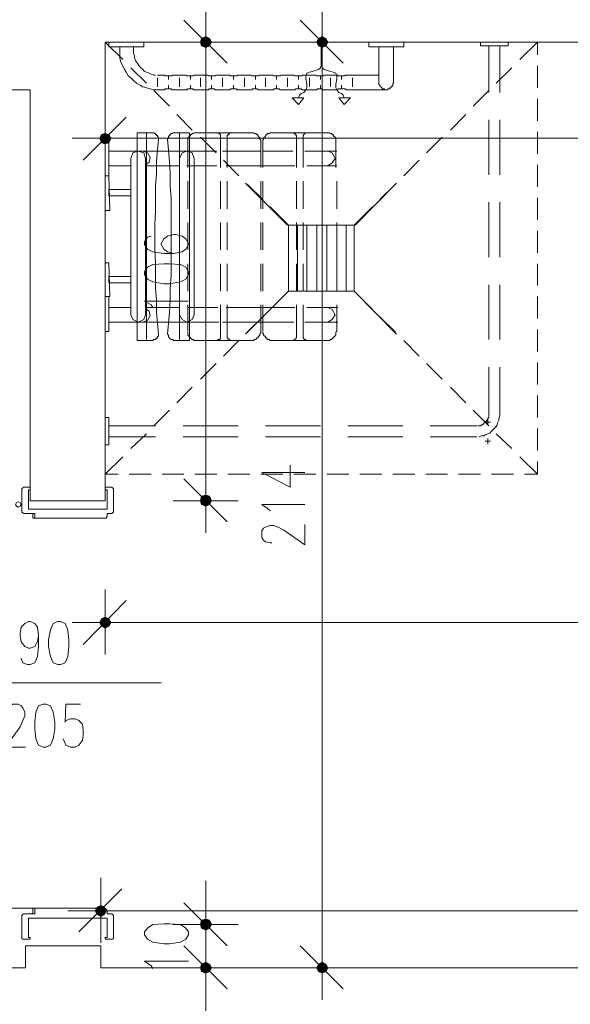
# Model space of a CAD drawing. Header units: millimetres. Extents: x -1147 to 4913, y -2332 to 921.
# Tile 108 of 119: x 4049 to 4177, y -1066 to -838. Entities that reach past the tile are written whole.
import ezdxf

# ---------------------------------------------------------------- set-up
doc = ezdxf.new("R2010")
doc.units = ezdxf.units.MM
doc.header["$LTSCALE"] = 0.2
doc.layers.add('C00-00-00', color=7, linetype='Continuous')
doc.layers.add('C97-97-97', color=7, linetype='Continuous', true_color=0x979797)
doc.layers.add('CB9-B9-B9', color=7, linetype='Continuous', true_color=0xb9b9b9)

msp = doc.modelspace()

# ---------------------------------------------------------------- hatches: boundary and pattern name
at = {"layer": 'C00-00-00'}
h = msp.add_hatch(color=256, dxfattribs=at)
h.dxf.hatch_style = 2
h.paths.add_polyline_path([(4091.27, -844.118), (4092.326, -844.544), (4092.326, -842.003)])
h = msp.add_hatch(color=256, dxfattribs=at)
h.dxf.hatch_style = 2
h.paths.add_polyline_path([(4091.27, -844.118), (4091.27, -842.429), (4092.326, -842.003)])
h = msp.add_hatch(color=256, dxfattribs=at)
h.dxf.hatch_style = 2
h.paths.add_polyline_path([(4092.326, -844.544), (4092.326, -842.003), (4093.172, -842.429)])
h = msp.add_hatch(color=256, dxfattribs=at)
h.dxf.hatch_style = 2
h.paths.add_polyline_path([(4118.362, -844.118), (4119.208, -844.544), (4119.208, -842.003)])
h = msp.add_hatch(color=256, dxfattribs=at)
h.dxf.hatch_style = 2
h.paths.add_polyline_path([(4118.362, -844.118), (4118.362, -842.429), (4119.208, -842.003)])
h = msp.add_hatch(color=256, dxfattribs=at)
h.dxf.hatch_style = 2
h.paths.add_polyline_path([(4119.208, -844.544), (4119.208, -842.003), (4120.055, -842.429)])
h = msp.add_hatch(color=256, dxfattribs=at)
h.dxf.hatch_style = 2
h.paths.add_polyline_path([(4091.058, -843.271), (4091.27, -844.118), (4091.27, -842.429)])
h = msp.add_hatch(color=256, dxfattribs=at)
h.dxf.hatch_style = 2
h.paths.add_polyline_path([(4092.326, -844.544), (4093.172, -844.118), (4093.172, -842.429)])
h = msp.add_hatch(color=256, dxfattribs=at)
h.dxf.hatch_style = 2
h.paths.add_polyline_path([(4093.172, -844.118), (4093.172, -842.429), (4093.598, -843.271)])
h = msp.add_hatch(color=256, dxfattribs=at)
h.dxf.hatch_style = 2
h.paths.add_polyline_path([(4117.94, -843.271), (4118.362, -844.118), (4118.362, -842.429)])
h = msp.add_hatch(color=256, dxfattribs=at)
h.dxf.hatch_style = 2
h.paths.add_polyline_path([(4119.208, -844.544), (4120.055, -844.118), (4120.055, -842.429)])
h = msp.add_hatch(color=256, dxfattribs=at)
h.dxf.hatch_style = 2
h.paths.add_polyline_path([(4120.055, -844.118), (4120.055, -842.429), (4120.481, -843.271)])
h = msp.add_hatch(color=256, dxfattribs=at)
h.dxf.hatch_style = 2
h.paths.add_polyline_path([(4070.315, -865.499), (4067.775, -865.499), (4068.196, -864.652)])
h = msp.add_hatch(color=256, dxfattribs=at)
h.dxf.hatch_style = 2
h.paths.add_polyline_path([(4069.889, -864.652), (4068.196, -864.652), (4069.043, -864.44)])
h = msp.add_hatch(color=256, dxfattribs=at)
h.dxf.hatch_style = 2
h.paths.add_polyline_path([(4070.315, -865.499), (4069.889, -864.652), (4068.196, -864.652)])
h = msp.add_hatch(color=256, dxfattribs=at)
h.dxf.hatch_style = 2
h.paths.add_polyline_path([(4069.889, -866.559), (4070.315, -865.499), (4067.775, -865.499)])
h = msp.add_hatch(color=256, dxfattribs=at)
h.dxf.hatch_style = 2
h.paths.add_polyline_path([(4069.889, -866.559), (4068.196, -866.559), (4067.775, -865.499)])
h = msp.add_hatch(color=256, dxfattribs=at)
h.dxf.hatch_style = 2
h.paths.add_polyline_path([(4069.043, -866.771), (4069.889, -866.559), (4068.196, -866.559)])
h = msp.add_hatch(color=256, dxfattribs=at)
h.dxf.hatch_style = 2
h.paths.add_polyline_path([(4091.27, -948.262), (4091.27, -950.164), (4091.058, -949.317)])
h = msp.add_hatch(color=256, dxfattribs=at)
h.dxf.hatch_style = 2
h.paths.add_polyline_path([(4092.326, -948.049), (4091.27, -948.262), (4091.27, -950.164)])
h = msp.add_hatch(color=256, dxfattribs=at)
h.dxf.hatch_style = 2
h.paths.add_polyline_path([(4092.326, -948.049), (4092.326, -950.59), (4091.27, -950.164)])
h = msp.add_hatch(color=256, dxfattribs=at)
h.dxf.hatch_style = 2
h.paths.add_polyline_path([(4093.172, -948.262), (4092.326, -948.049), (4092.326, -950.59)])
h = msp.add_hatch(color=256, dxfattribs=at)
h.dxf.hatch_style = 2
h.paths.add_polyline_path([(4093.172, -948.262), (4093.172, -950.164), (4092.326, -950.59)])
h = msp.add_hatch(color=256, dxfattribs=at)
h.dxf.hatch_style = 2
h.paths.add_polyline_path([(4093.598, -949.317), (4093.172, -948.262), (4093.172, -950.164)])
h = msp.add_hatch(color=256, dxfattribs=at)
h.dxf.hatch_style = 2
h.paths.add_polyline_path([(4069.889, -976.622), (4068.196, -976.622), (4069.043, -976.2)])
h = msp.add_hatch(color=256, dxfattribs=at)
h.dxf.hatch_style = 2
h.paths.add_polyline_path([(4070.315, -977.468), (4067.775, -977.468), (4068.196, -976.622)])
h = msp.add_hatch(color=256, dxfattribs=at)
h.dxf.hatch_style = 2
h.paths.add_polyline_path([(4069.889, -978.315), (4070.315, -977.468), (4067.775, -977.468)])
h = msp.add_hatch(color=256, dxfattribs=at)
h.dxf.hatch_style = 2
h.paths.add_polyline_path([(4069.889, -978.315), (4068.196, -978.315), (4067.775, -977.468)])
h = msp.add_hatch(color=256, dxfattribs=at)
h.dxf.hatch_style = 2
h.paths.add_polyline_path([(4070.315, -977.468), (4069.889, -976.622), (4068.196, -976.622)])
h = msp.add_hatch(color=256, dxfattribs=at)
h.dxf.hatch_style = 2
h.paths.add_polyline_path([(4069.043, -978.74), (4069.889, -978.315), (4068.196, -978.315)])
h = msp.add_hatch(color=256, dxfattribs=at)
h.dxf.hatch_style = 2
h.paths.add_polyline_path([(4069.255, -1044.143), (4066.715, -1044.143), (4067.136, -1043.297)])
h = msp.add_hatch(color=256, dxfattribs=at)
h.dxf.hatch_style = 2
h.paths.add_polyline_path([(4068.834, -1044.99), (4069.255, -1044.143), (4066.715, -1044.143)])
h = msp.add_hatch(color=256, dxfattribs=at)
h.dxf.hatch_style = 2
h.paths.add_polyline_path([(4068.834, -1044.99), (4067.136, -1044.99), (4066.715, -1044.143)])
h = msp.add_hatch(color=256, dxfattribs=at)
h.dxf.hatch_style = 2
h.paths.add_polyline_path([(4068.834, -1043.297), (4067.136, -1043.297), (4067.983, -1042.875)])
h = msp.add_hatch(color=256, dxfattribs=at)
h.dxf.hatch_style = 2
h.paths.add_polyline_path([(4069.255, -1044.143), (4068.834, -1043.297), (4067.136, -1043.297)])
h = msp.add_hatch(color=256, dxfattribs=at)
h.dxf.hatch_style = 2
h.paths.add_polyline_path([(4067.983, -1045.415), (4068.834, -1044.99), (4067.136, -1044.99)])
h = msp.add_hatch(color=256, dxfattribs=at)
h.dxf.hatch_style = 2
h.paths.add_polyline_path([(4091.27, -1046.262), (4091.27, -1048.168), (4091.058, -1047.322)])
h = msp.add_hatch(color=256, dxfattribs=at)
h.dxf.hatch_style = 2
h.paths.add_polyline_path([(4092.326, -1046.049), (4091.27, -1046.262), (4091.27, -1048.168)])
h = msp.add_hatch(color=256, dxfattribs=at)
h.dxf.hatch_style = 2
h.paths.add_polyline_path([(4092.326, -1046.049), (4092.326, -1048.59), (4091.27, -1048.168)])
h = msp.add_hatch(color=256, dxfattribs=at)
h.dxf.hatch_style = 2
h.paths.add_polyline_path([(4093.172, -1046.262), (4092.326, -1046.049), (4092.326, -1048.59)])
h = msp.add_hatch(color=256, dxfattribs=at)
h.dxf.hatch_style = 2
h.paths.add_polyline_path([(4093.172, -1046.262), (4093.172, -1048.168), (4092.326, -1048.59)])
h = msp.add_hatch(color=256, dxfattribs=at)
h.dxf.hatch_style = 2
h.paths.add_polyline_path([(4093.598, -1047.322), (4093.172, -1046.262), (4093.172, -1048.168)])
h = msp.add_hatch(color=256, dxfattribs=at)
h.dxf.hatch_style = 2
h.paths.add_polyline_path([(4091.27, -1058.116), (4092.326, -1058.538), (4092.326, -1056.002)])
h = msp.add_hatch(color=256, dxfattribs=at)
h.dxf.hatch_style = 2
h.paths.add_polyline_path([(4091.27, -1058.116), (4091.27, -1056.423), (4092.326, -1056.002)])
h = msp.add_hatch(color=256, dxfattribs=at)
h.dxf.hatch_style = 2
h.paths.add_polyline_path([(4092.326, -1058.538), (4092.326, -1056.002), (4093.172, -1056.423)])
h = msp.add_hatch(color=256, dxfattribs=at)
h.dxf.hatch_style = 2
h.paths.add_polyline_path([(4119.208, -1056.002), (4118.362, -1056.423), (4118.362, -1058.116)])
h = msp.add_hatch(color=256, dxfattribs=at)
h.dxf.hatch_style = 2
h.paths.add_polyline_path([(4119.208, -1056.002), (4119.208, -1058.538), (4118.362, -1058.116)])
h = msp.add_hatch(color=256, dxfattribs=at)
h.dxf.hatch_style = 2
h.paths.add_polyline_path([(4120.055, -1056.423), (4119.208, -1056.002), (4119.208, -1058.538)])
h = msp.add_hatch(color=256, dxfattribs=at)
h.dxf.hatch_style = 2
h.paths.add_polyline_path([(4091.058, -1057.27), (4091.27, -1058.116), (4091.27, -1056.423)])
h = msp.add_hatch(color=256, dxfattribs=at)
h.dxf.hatch_style = 2
h.paths.add_polyline_path([(4092.326, -1058.538), (4093.172, -1058.116), (4093.172, -1056.423)])
h = msp.add_hatch(color=256, dxfattribs=at)
h.dxf.hatch_style = 2
h.paths.add_polyline_path([(4093.172, -1058.116), (4093.172, -1056.423), (4093.598, -1057.27)])
h = msp.add_hatch(color=256, dxfattribs=at)
h.dxf.hatch_style = 2
h.paths.add_polyline_path([(4118.362, -1056.423), (4118.362, -1058.116), (4117.94, -1057.27)])
h = msp.add_hatch(color=256, dxfattribs=at)
h.dxf.hatch_style = 2
h.paths.add_polyline_path([(4120.055, -1056.423), (4120.055, -1058.116), (4119.208, -1058.538)])
h = msp.add_hatch(color=256, dxfattribs=at)
h.dxf.hatch_style = 2
h.paths.add_polyline_path([(4120.481, -1057.27), (4120.055, -1056.423), (4120.055, -1058.116)])

# ---------------------------------------------------------------- linework, layer by layer
at = {"layer": 'C00-00-00', "lineweight": 0}
for points in [[(4583.817, -843.271), (4069.043, -843.271), (4069.043, -949.317), (4051.687, -949.317), (4051.687, -854.279), (4005.12, -854.279), (4005.12, -826.762), (4034.118, -826.762), (4034.118, -819.354), (4051.474, -819.354), (4051.474, -826.554), (4583.817, -826.554), (4583.817, -684.523), (4617.049, -684.523), (4617.049, -889.204), (4583.817, -889.204)], [(4092.326, -842.003), (4091.27, -842.429), (4091.058, -843.271), (4091.27, -844.118), (4092.326, -844.544), (4093.172, -844.118), (4093.598, -843.271), (4093.172, -842.429)], [(4119.208, -842.003), (4118.362, -842.429), (4117.94, -843.271), (4118.362, -844.118), (4119.208, -844.544), (4120.055, -844.118), (4120.481, -843.271), (4120.055, -842.429)], [(4077.935, -844.331), (4077.935, -843.271), (4069.892, -843.271), (4069.892, -844.331)], [(4138.049, -844.331), (4138.049, -843.271), (4130.006, -843.271), (4130.006, -844.331)], [(4162.175, -844.118), (4162.175, -843.271), (4155.825, -843.271), (4155.825, -844.118)], [(4112.222, -856.185), (4114.975, -856.185), (4113.703, -857.666)], [(4125.77, -856.185), (4123.017, -856.185), (4124.289, -857.666)], [(4067.775, -865.499), (4068.196, -866.559), (4069.043, -866.771), (4069.889, -866.559), (4070.315, -865.499), (4069.889, -864.652), (4069.043, -864.44), (4068.196, -864.652)], [(4081.322, -910.793), (4081.11, -908.257), (4080.897, -905.717), (4080.897, -902.964), (4080.684, -900.211), (4080.684, -894.288), (4080.476, -891.322), (4080.476, -885.395), (4080.684, -882.43), (4080.684, -876.507), (4080.897, -873.541), (4080.897, -870.792), (4081.11, -868.252), (4081.322, -865.712), (4081.322, -865.286), (4081.11, -865.078), (4081.11, -864.865), (4080.897, -864.865), (4080.897, -864.652), (4080.684, -864.652), (4080.684, -864.44), (4080.476, -864.44), (4080.263, -864.227), (4076.45, -864.227), (4076.45, -912.278), (4080.05, -912.278), (4080.263, -912.065), (4080.684, -912.065), (4080.684, -911.853), (4080.897, -911.853), (4080.897, -911.64), (4081.11, -911.64), (4081.11, -911.431), (4081.322, -911.219)], [(4083.437, -910.793), (4083.65, -908.257), (4083.858, -905.717), (4084.071, -902.964), (4084.071, -900.211), (4084.284, -897.25), (4084.284, -879.468), (4084.071, -876.507), (4084.071, -873.541), (4083.858, -870.792), (4083.65, -868.252), (4083.437, -865.712), (4083.65, -865.499), (4083.65, -865.078), (4083.858, -864.865), (4084.071, -864.652), (4084.284, -864.44), (4084.496, -864.44), (4084.705, -864.227), (4088.517, -864.227), (4088.517, -912.278), (4084.705, -912.278), (4084.705, -912.065), (4084.284, -912.065), (4084.071, -911.853), (4083.858, -911.64), (4083.65, -911.431), (4083.65, -911.006)], [(4069.889, -874.179), (4069.889, -866.136), (4069.042, -866.136), (4069.042, -874.179)], [(4069.043, -882.221), (4070.102, -882.221), (4069.889, -874.179), (4069.043, -874.179)], [(4074.97, -878.834), (4074.97, -877.353), (4069.889, -877.353), (4069.889, -878.834)], [(4069.043, -902.117), (4070.102, -902.117), (4069.889, -894.288), (4069.043, -894.288)], [(4078.144, -897.037), (4078.782, -898.096), (4080.05, -898.73), (4082.59, -899.156), (4083.858, -899.156), (4086.399, -898.73), (4087.671, -898.096), (4088.305, -897.037), (4088.305, -896.403), (4087.671, -895.343), (4086.399, -894.709), (4083.858, -894.497), (4082.59, -894.497), (4080.05, -894.709), (4078.782, -895.343), (4078.144, -896.403)], [(4074.97, -898.943), (4074.97, -897.462), (4069.889, -897.462), (4069.889, -898.943)], [(4069.889, -910.159), (4069.889, -902.116), (4069.042, -902.116), (4069.042, -910.159)], [(4069.889, -936.408), (4069.889, -930.058), (4069.042, -930.058), (4069.042, -936.408)], [(4069.468, -946.777), (4069.468, -951.224)], [(4092.326, -950.59), (4093.172, -950.164), (4093.598, -949.317), (4093.172, -948.262), (4092.326, -948.049), (4091.27, -948.262), (4091.058, -949.317), (4091.27, -950.164)], [(4048.934, -950.802), (4048.512, -950.59), (4048.3, -950.164), (4048.512, -949.743), (4048.934, -949.53), (4049.359, -949.743), (4049.572, -950.164), (4049.359, -950.59)], [(4067.775, -977.468), (4068.196, -978.315), (4069.043, -978.74), (4069.889, -978.315), (4070.315, -977.468), (4069.889, -976.622), (4069.043, -976.2), (4068.196, -976.622)], [(4058.035, -977.26), (4056.98, -977.681), (4056.342, -979.166), (4055.92, -981.493), (4055.92, -982.974), (4056.342, -985.302), (4056.98, -986.782), (4058.035, -987.208), (4058.673, -987.208), (4059.733, -986.782), (4060.367, -985.302), (4060.579, -982.974), (4060.579, -981.493), (4060.367, -979.166), (4059.733, -977.681), (4058.673, -977.26)], [(4054.648, -996.309), (4053.593, -996.73), (4052.959, -998.215), (4052.746, -1000.543), (4052.746, -1002.023), (4052.959, -1004.351), (4053.593, -1005.832), (4054.648, -1006.257), (4055.286, -1006.257), (4056.342, -1005.832), (4056.98, -1004.351), (4057.401, -1002.023), (4057.401, -1000.543), (4056.98, -998.215), (4056.342, -996.73), (4055.286, -996.309)], [(4583.817, -1057.27), (4067.983, -1057.27), (4067.983, -1052.189), (4050.627, -1052.189), (4050.627, -1057.27), (4034.331, -1057.27), (4033.059, -1075.26), (3887.012, -1075.26), (3887.012, -1117.171), (3777.153, -1117.171), (3777.153, -1133.472), (3907.329, -1133.472), (3907.329, -1097.275), (4044.066, -1097.062), (4044.066, -1081.187), (4583.817, -1081.187), (4583.817, -1181.731), (4617.049, -1181.731), (4617.049, -1014.299), (4583.817, -1014.299)], [(4066.715, -1044.143), (4067.136, -1044.99), (4067.983, -1045.415), (4068.834, -1044.99), (4069.255, -1044.143), (4068.834, -1043.297), (4067.983, -1042.875), (4067.136, -1043.297)], [(4069.468, -1044.781), (4070.527, -1044.781)], [(4069.468, -1050.283), (4069.468, -1045.841)], [(4078.144, -1049.649), (4078.782, -1050.709), (4080.05, -1051.343), (4082.59, -1051.764), (4083.858, -1051.764), (4086.399, -1051.343), (4087.671, -1050.709), (4088.305, -1049.649), (4088.305, -1049.015), (4087.671, -1048.168), (4086.399, -1047.322), (4083.858, -1047.109), (4082.59, -1047.109), (4080.05, -1047.322), (4078.782, -1048.168), (4078.144, -1049.015)], [(4092.326, -1048.59), (4093.172, -1048.168), (4093.598, -1047.322), (4093.172, -1046.262), (4092.326, -1046.049), (4091.27, -1046.262), (4091.058, -1047.322), (4091.27, -1048.168)], [(4092.326, -1056.002), (4091.27, -1056.423), (4091.058, -1057.27), (4091.27, -1058.116), (4092.326, -1058.538), (4093.172, -1058.116), (4093.598, -1057.27), (4093.172, -1056.423)], [(4119.208, -1058.538), (4120.055, -1058.116), (4120.481, -1057.27), (4120.055, -1056.423), (4119.208, -1056.002), (4118.362, -1056.423), (4117.94, -1057.27), (4118.362, -1058.116)]]:
    msp.add_lwpolyline(points, close=True, dxfattribs=at)
for points in [[(4092.326, -850.683), (4092.326, -835.655)], [(4119.208, -850.683), (4119.208, -835.655)], [(4087.245, -838.195), (4097.197, -848.143)], [(4114.128, -838.195), (4124.076, -848.143)], [(4081.322, -854.279), (4080.263, -854.279), (4079.416, -854.066), (4078.569, -853.858), (4077.723, -853.645), (4077.085, -853.224), (4076.238, -852.798), (4075.604, -852.164), (4074.97, -851.53), (4074.336, -851.105), (4073.91, -850.258), (4073.489, -849.624), (4073.064, -848.777), (4072.642, -847.931), (4072.43, -847.084), (4072.43, -844.331)], [(4075.604, -844.331), (4075.604, -845.816), (4075.816, -846.45), (4075.816, -846.871), (4076.029, -847.509), (4076.238, -847.931), (4076.663, -848.356), (4076.876, -848.777), (4077.297, -849.203), (4077.723, -849.624), (4078.144, -850.045), (4078.569, -850.258), (4079.203, -850.471), (4079.629, -850.683), (4080.263, -850.892), (4080.684, -850.892)], [(4099.734, -843.271), (4084.705, -843.271)], [(4126.616, -843.271), (4111.588, -843.271)], [(4118.996, -843.271), (4118.996, -848.565), (4118.787, -849.203), (4118.362, -849.624), (4116.881, -850.045), (4116.247, -850.258), (4115.609, -850.471), (4115.4, -851.105), (4115.4, -851.739), (4115.609, -853.011), (4115.609, -853.858), (4115.4, -854.279), (4114.975, -854.917), (4114.341, -855.126), (4113.915, -855.551), (4113.703, -856.185)], [(4132.331, -844.331), (4132.331, -853.011), (4132.543, -853.224), (4132.543, -853.432), (4132.756, -853.645), (4132.965, -853.858), (4133.177, -854.066), (4133.603, -854.066), (4133.603, -854.279), (4134.237, -854.279), (4134.45, -854.066), (4134.871, -854.066), (4134.871, -853.858), (4135.084, -853.858), (4135.084, -853.645), (4135.296, -853.645), (4135.296, -853.432), (4135.509, -853.432), (4135.509, -852.798), (4135.718, -852.798), (4135.718, -844.331)], [(4157.733, -844.118), (4157.733, -854.917)], [(4160.273, -854.917), (4160.273, -844.118)], [(4092.326, -944.241), (4092.326, -848.143)], [(4118.996, -848.565), (4119.208, -849.203), (4119.634, -849.624), (4121.115, -850.045), (4121.749, -850.258), (4122.383, -850.471), (4122.595, -851.105), (4122.595, -851.739), (4122.383, -853.011), (4122.383, -853.858), (4122.595, -854.279), (4123.017, -854.917), (4123.655, -855.126), (4124.076, -855.551), (4124.289, -856.185)], [(4119.208, -1052.189), (4119.208, -848.143)], [(4081.11, -850.892), (4082.803, -850.892), (4082.803, -851.105), (4084.496, -851.105), (4084.496, -850.892), (4087.671, -850.892), (4087.883, -851.105), (4089.364, -851.105), (4089.577, -850.892), (4092.751, -850.892), (4092.96, -851.105), (4094.445, -851.105), (4094.653, -850.892), (4097.832, -850.892), (4097.832, -851.105), (4099.525, -851.105), (4099.525, -850.892), (4102.699, -850.892), (4102.912, -851.105), (4104.393, -851.105), (4104.601, -850.892), (4107.78, -850.892), (4107.992, -851.105), (4109.473, -851.105), (4109.686, -850.892), (4112.647, -850.892), (4112.86, -851.105), (4114.549, -851.105), (4114.549, -850.892), (4117.728, -850.892), (4117.94, -851.105), (4119.421, -851.105), (4119.634, -850.892), (4120.902, -850.892)], [(4083.65, -851.951), (4083.65, -851.105)], [(4088.73, -851.951), (4088.73, -851.105)], [(4093.598, -851.951), (4093.598, -851.105)], [(4098.678, -851.951), (4098.678, -851.105)], [(4103.755, -851.951), (4103.755, -851.105)], [(4108.626, -851.951), (4108.626, -851.105)], [(4113.703, -851.951), (4113.703, -851.105)], [(4118.787, -851.951), (4118.787, -851.105)], [(4120.902, -850.892), (4122.808, -850.892), (4122.808, -851.105), (4124.502, -851.105), (4124.502, -850.892), (4132.331, -850.892)], [(4123.655, -851.951), (4123.655, -851.105)], [(4081.11, -853.645), (4081.11, -851.53)], [(4083.65, -854.066), (4083.65, -853.224)], [(4086.186, -853.645), (4086.186, -851.53)], [(4088.73, -854.066), (4088.73, -853.224)], [(4091.058, -853.645), (4091.058, -851.53)], [(4093.598, -854.066), (4093.598, -853.224)], [(4096.138, -853.645), (4096.138, -851.53)], [(4098.678, -854.066), (4098.678, -853.224)], [(4101.218, -853.645), (4101.218, -851.53)], [(4103.755, -854.066), (4103.755, -853.224)], [(4106.086, -853.645), (4106.086, -851.53)], [(4108.626, -854.066), (4108.626, -853.224)], [(4111.167, -853.645), (4111.167, -851.53)], [(4113.703, -854.066), (4113.703, -853.224)], [(4116.247, -853.645), (4116.247, -851.53)], [(4118.787, -854.066), (4118.787, -853.224)], [(4121.115, -853.645), (4121.115, -851.53)], [(4123.655, -854.066), (4123.655, -853.224)], [(4126.195, -853.645), (4126.195, -851.53)], [(4081.11, -854.279), (4082.803, -854.279), (4082.803, -854.066), (4084.284, -854.066), (4084.496, -854.279), (4087.883, -854.279), (4088.096, -854.066), (4089.364, -854.066), (4089.364, -854.279), (4092.96, -854.279), (4092.96, -854.066), (4094.232, -854.066), (4094.445, -854.279), (4097.832, -854.279), (4098.044, -854.066), (4099.312, -854.066), (4099.525, -854.279), (4102.912, -854.279), (4103.121, -854.066), (4104.18, -854.066), (4104.393, -854.279), (4107.992, -854.279), (4107.992, -854.066), (4109.26, -854.066), (4109.473, -854.279), (4112.86, -854.279), (4113.069, -854.066), (4114.341, -854.066), (4114.549, -854.279), (4117.94, -854.279), (4118.149, -854.066), (4119.208, -854.066), (4119.421, -854.279), (4120.902, -854.279)], [(4120.902, -854.279), (4122.808, -854.279), (4122.808, -854.066), (4124.502, -854.066), (4124.71, -854.279), (4134.024, -854.279)], [(4069.043, -858.091), (4069.043, -873.12)], [(4063.962, -870.58), (4073.91, -860.631)], [(4157.733, -861.266), (4157.733, -873.966)], [(4160.273, -873.966), (4160.273, -861.266)], [(4078.569, -912.065), (4078.569, -864.227)], [(4086.186, -912.065), (4086.186, -864.227)], [(4076.45, -865.499), (4061.422, -865.499)], [(4073.91, -865.499), (4559.476, -865.499)], [(4069.889, -868.461), (4077.723, -868.461)], [(4076.663, -868.461), (4075.391, -868.886), (4074.97, -870.154)], [(4078.357, -870.154), (4077.935, -868.886), (4076.663, -868.461), (4075.391, -868.886), (4074.97, -870.154)], [(4076.663, -868.461), (4077.723, -868.461)], [(4078.357, -871.635), (4079.203, -871.001), (4079.416, -869.946), (4078.782, -868.886), (4077.723, -868.461)], [(4078.357, -871.635), (4079.203, -871.001), (4079.416, -869.946), (4078.782, -868.886), (4077.723, -868.461)], [(4077.723, -868.461), (4087.883, -868.461)], [(4089.577, -870.154), (4089.151, -868.886), (4087.883, -868.461), (4086.824, -868.886), (4086.186, -870.154)], [(4074.97, -871.848), (4069.889, -871.848)], [(4074.97, -906.351), (4074.97, -870.154)], [(4078.357, -906.351), (4078.357, -870.154)], [(4078.357, -871.848), (4086.186, -871.848)], [(4086.186, -870.154), (4086.186, -906.351)], [(4089.577, -870.154), (4089.577, -906.351)], [(4111.167, -885.608), (4101.427, -875.873)], [(4126.829, -885.608), (4136.356, -875.873)], [(4157.733, -880.315), (4157.733, -893.016)], [(4160.273, -893.016), (4160.273, -880.315)], [(4079.629, -888.148), (4078.782, -888.361), (4078.144, -889.416), (4078.144, -890.05), (4078.782, -891.11), (4080.05, -891.744), (4082.59, -892.169), (4084.918, -892.169), (4086.824, -891.744), (4087.671, -891.11), (4088.305, -890.05), (4088.305, -889.842), (4087.671, -888.782), (4086.824, -888.148), (4085.343, -887.723), (4084.918, -887.723), (4083.437, -888.148), (4082.59, -888.782), (4081.956, -889.842), (4081.956, -890.05), (4082.59, -891.11), (4083.437, -891.744), (4084.918, -892.169)], [(4111.375, -885.608), (4111.375, -900.845), (4126.616, -900.845)], [(4111.375, -885.608), (4126.616, -885.608), (4126.616, -900.845)], [(4113.494, -885.608), (4113.494, -900.845)], [(4115.609, -885.608), (4115.609, -900.845)], [(4117.94, -885.608), (4117.94, -900.845)], [(4120.268, -885.608), (4120.268, -900.845)], [(4122.595, -885.608), (4122.595, -900.845)], [(4124.71, -885.608), (4124.71, -900.845)], [(4111.375, -900.845), (4101.427, -910.793)], [(4126.616, -900.845), (4136.356, -910.793)], [(4157.733, -899.364), (4157.733, -912.065)], [(4160.273, -912.065), (4160.273, -899.364)], [(4080.05, -904.657), (4079.629, -904.023), (4078.144, -903.177), (4088.305, -903.177)], [(4069.889, -904.657), (4074.97, -904.657)], [(4077.723, -908.044), (4078.782, -907.619), (4079.416, -906.564), (4079.203, -905.504), (4078.357, -904.87)], [(4077.723, -908.044), (4078.782, -907.619), (4079.416, -906.564), (4079.203, -905.504), (4078.357, -904.87)], [(4078.357, -904.657), (4086.186, -904.657)], [(4077.723, -908.044), (4069.889, -908.044)], [(4074.97, -906.351), (4075.391, -907.41), (4076.663, -908.044)], [(4074.97, -906.351), (4075.391, -907.41), (4076.663, -908.044), (4077.935, -907.41), (4078.357, -906.351)], [(4077.723, -908.044), (4076.663, -908.044)], [(4077.723, -908.044), (4087.883, -908.044)], [(4086.186, -906.351), (4086.824, -907.41), (4087.883, -908.044), (4089.151, -907.41), (4089.577, -906.351)], [(4157.733, -918.414), (4157.733, -929.209)], [(4160.273, -929.209), (4160.273, -918.414)], [(4157.733, -929.209), (4157.733, -930.055), (4157.52, -930.268), (4157.52, -930.481), (4157.307, -930.693), (4157.099, -930.902), (4156.886, -931.115), (4156.673, -931.327), (4156.461, -931.54), (4156.252, -931.753), (4156.039, -931.753), (4155.827, -931.962), (4155.192, -931.962)], [(4160.273, -929.209), (4160.273, -929.634), (4160.06, -930.268), (4160.06, -930.693), (4159.847, -931.115), (4159.635, -931.753), (4159.426, -932.174), (4159.001, -932.6), (4158.579, -933.021), (4158.367, -933.234), (4157.945, -933.655), (4157.52, -933.868), (4156.886, -934.08), (4156.461, -934.289), (4156.039, -934.289), (4155.405, -934.502)], [(4157.52, -930.481), (4157.52, -931.753)], [(4069.889, -931.962), (4080.684, -931.962)], [(4087.037, -931.962), (4099.734, -931.962)], [(4106.086, -931.962), (4118.787, -931.962)], [(4125.136, -931.962), (4137.837, -931.962)], [(4144.185, -931.962), (4154.98, -931.962)], [(4156.886, -931.115), (4158.154, -931.115)], [(4080.684, -934.502), (4069.889, -934.502)], [(4099.734, -934.502), (4087.037, -934.502)], [(4118.787, -934.502), (4106.086, -934.502)], [(4137.837, -934.502), (4125.136, -934.502)], [(4154.98, -934.502), (4144.185, -934.502)], [(4156.886, -935.561), (4158.154, -935.561)], [(4157.52, -934.927), (4157.52, -936.195)], [(4092.326, -941.701), (4092.326, -956.725)], [(4105.239, -942.756), (4111.801, -946.143), (4111.801, -941.063)], [(4097.197, -954.189), (4087.245, -944.241)], [(4105.239, -942.756), (4115.187, -942.756)], [(4049.78, -951.858), (4049.78, -946.569), (4049.993, -946.356), (4050.206, -946.143), (4051.687, -946.143), (4051.687, -946.777)], [(4049.78, -951.858), (4049.78, -946.569)], [(4051.687, -946.777), (4051.265, -946.777)], [(4051.265, -946.777), (4051.265, -951.224)], [(4069.468, -946.777), (4069.043, -946.777), (4069.043, -946.143), (4070.527, -946.143), (4070.736, -946.356), (4070.949, -946.569)], [(4070.949, -951.858), (4070.949, -946.569)], [(4070.949, -951.858), (4070.949, -946.569)], [(4051.265, -951.224), (4069.468, -951.224)], [(4084.705, -949.317), (4099.734, -949.317)], [(4107.146, -951.649), (4106.507, -951.011), (4105.239, -950.164), (4115.187, -950.164)], [(4050.206, -952.283), (4049.993, -952.07), (4049.78, -951.858)], [(4050.206, -952.283), (4049.993, -952.07), (4049.78, -951.858)], [(4069.468, -952.283), (4069.468, -952.917), (4069.255, -953.343), (4052.746, -953.343), (4052.746, -952.283), (4050.206, -952.283)], [(4052.321, -952.283), (4052.321, -953.343), (4052.746, -953.343)], [(4052.321, -952.704), (4052.321, -952.496)], [(4052.746, -953.343), (4052.746, -952.283)], [(4070.949, -951.858), (4070.736, -952.07), (4070.527, -952.283), (4069.468, -952.283), (4070.527, -952.283)], [(4070.315, -952.283), (4069.468, -952.283)], [(4070.949, -951.858), (4070.736, -952.07), (4070.527, -952.283)], [(4107.567, -959.057), (4107.146, -959.057), (4106.086, -958.844), (4105.661, -958.419), (4105.239, -957.785), (4105.239, -956.304), (4105.661, -955.67), (4106.086, -955.457), (4107.146, -955.036), (4107.992, -955.036), (4109.048, -955.457), (4110.32, -956.091), (4115.187, -959.478), (4115.187, -954.823)], [(4069.043, -969.852), (4069.043, -984.88)], [(4063.962, -982.553), (4073.91, -972.392)], [(4053.593, -980.434), (4053.38, -981.915), (4052.746, -982.974), (4051.687, -983.399), (4051.265, -983.399), (4050.419, -982.974), (4049.572, -981.915), (4049.359, -980.434), (4049.359, -980.013), (4049.572, -978.528), (4050.419, -977.681), (4051.265, -977.26), (4051.687, -977.26), (4052.746, -977.681), (4053.38, -978.528), (4053.593, -980.434), (4053.593, -982.974), (4053.38, -985.302), (4052.746, -986.782), (4051.687, -987.208), (4051.053, -987.208), (4049.993, -986.782), (4049.572, -985.727)], [(4076.45, -977.468), (4061.422, -977.468)], [(4073.91, -977.468), (4578.948, -977.468)], [(4028.191, -991.441), (4081.956, -991.441)], [(4046.394, -998.637), (4046.394, -998.215), (4046.606, -997.156), (4047.028, -996.73), (4047.666, -996.309), (4048.934, -996.309), (4049.572, -996.73), (4049.993, -997.156), (4050.419, -998.215), (4050.419, -999.062), (4049.993, -1000.121), (4049.359, -1001.602), (4045.972, -1006.257), (4050.627, -1006.257)], [(4063.328, -996.309), (4059.941, -996.309), (4059.733, -1000.543), (4059.941, -1000.121), (4061.001, -999.696), (4062.06, -999.696), (4062.907, -1000.121), (4063.754, -1000.968), (4063.962, -1002.449), (4063.962, -1003.504), (4063.754, -1004.776), (4062.907, -1005.832), (4062.06, -1006.257), (4061.001, -1006.257), (4059.941, -1005.832), (4059.733, -1005.41), (4059.307, -1004.351)], [(4067.983, -1036.527), (4067.983, -1051.555)], [(4092.326, -1042.241), (4092.326, -1037.161)], [(4062.907, -1049.015), (4072.855, -1039.067)], [(4092.326, -1039.701), (4092.326, -1054.73)], [(4097.197, -1052.189), (4087.245, -1042.241)], [(4049.78, -1045.203), (4049.993, -1044.99), (4050.206, -1044.781)], [(4049.78, -1045.203), (4049.993, -1044.99), (4050.206, -1044.781), (4052.746, -1044.781), (4050.206, -1044.781)], [(4052.321, -1044.781), (4052.321, -1043.509), (4052.746, -1043.509)], [(4052.321, -1044.356), (4052.321, -1044.143)], [(4052.746, -1043.509), (4052.746, -1044.781), (4052.746, -1043.509), (4068.834, -1043.509)], [(4075.391, -1044.143), (4060.367, -1044.143)], [(4068.834, -1043.509), (4069.255, -1043.722), (4069.468, -1044.143)], [(4069.468, -1044.781), (4069.468, -1044.143)], [(4070.315, -1044.781), (4069.468, -1044.781)], [(4070.527, -1044.781), (4070.736, -1044.99), (4070.949, -1045.203)], [(4070.527, -1044.781), (4070.736, -1044.99), (4070.949, -1045.203)], [(4553.973, -1044.143), (4072.855, -1044.143)], [(4049.78, -1045.203), (4049.78, -1050.496)], [(4051.687, -1050.283), (4051.687, -1050.709), (4049.993, -1050.709), (4049.78, -1050.496), (4049.78, -1045.203)], [(4051.265, -1050.283), (4051.265, -1045.841)], [(4051.265, -1045.841), (4069.468, -1045.841)], [(4070.949, -1045.203), (4070.949, -1050.496)], [(4070.949, -1045.203), (4070.949, -1050.496)], [(4084.705, -1047.322), (4099.734, -1047.322)], [(4092.326, -1057.27), (4092.326, -1047.322)], [(4051.687, -1050.283), (4051.265, -1050.283)], [(4070.949, -1050.496), (4070.736, -1050.709), (4069.043, -1050.709), (4069.043, -1050.283), (4069.468, -1050.283)], [(4092.326, -1064.678), (4092.326, -1049.649)], [(4119.208, -1049.649), (4119.208, -1064.678)], [(4087.245, -1052.189), (4097.197, -1062.137)], [(4124.076, -1062.137), (4114.128, -1052.189)], [(4080.05, -1057.482), (4079.629, -1056.848), (4078.144, -1055.789), (4088.305, -1055.789)], [(4099.734, -1057.27), (4084.705, -1057.27)], [(4111.588, -1057.27), (4126.616, -1057.27)], [(4092.326, -1062.137), (4092.326, -1067.218)]]:
    msp.add_lwpolyline(points, dxfattribs=at)
at = {"layer": 'C97-97-97', "lineweight": 0}
for points in [[(4073.064, -847.296), (4069.043, -843.271)], [(4164.928, -847.296), (4168.949, -843.271)], [(4168.949, -843.271), (4168.949, -846.237)], [(4168.949, -848.777), (4168.949, -853.858)], [(4078.569, -852.798), (4074.97, -849.203)], [(4159.426, -852.798), (4163.022, -849.203)], [(4083.858, -858.091), (4080.263, -854.492)], [(4154.133, -858.091), (4157.733, -854.492)], [(4168.949, -856.398), (4168.949, -861.478)], [(4089.151, -863.593), (4085.552, -859.997)], [(4148.84, -863.593), (4152.44, -859.997)], [(4088.096, -872.273), (4088.096, -865.499), (4088.305, -865.286), (4088.517, -865.078), (4088.73, -864.865), (4088.73, -864.652), (4088.943, -864.652), (4089.151, -864.44), (4089.364, -864.44), (4089.577, -864.227), (4095.079, -864.227), (4095.291, -864.44), (4095.5, -864.44), (4095.5, -864.652), (4095.713, -864.652), (4095.713, -872.273)], [(4092.326, -864.227), (4099.734, -864.227)], [(4097.197, -872.273), (4097.197, -864.865), (4097.406, -864.865), (4097.406, -864.652), (4097.619, -864.652), (4097.619, -864.44), (4097.832, -864.44), (4097.832, -864.227), (4103.333, -864.227), (4103.546, -864.44), (4103.967, -864.44), (4103.967, -864.652), (4104.18, -864.652), (4104.393, -864.865), (4104.393, -865.078), (4104.601, -865.286), (4104.814, -865.286), (4104.814, -865.712), (4105.027, -865.925), (4105.027, -872.273)], [(4105.448, -872.273), (4105.448, -865.925), (4105.661, -865.712), (4105.661, -865.499), (4105.873, -865.286), (4106.086, -865.078), (4106.086, -864.865), (4106.299, -864.652), (4106.507, -864.652), (4106.507, -864.44), (4106.933, -864.44), (4107.146, -864.227), (4112.647, -864.227), (4112.647, -864.44), (4112.86, -864.44), (4113.069, -864.652), (4113.069, -864.865), (4113.281, -864.865), (4113.281, -872.273)], [(4109.894, -864.227), (4117.094, -864.227)], [(4114.762, -872.273), (4114.762, -864.865), (4114.975, -864.652), (4115.187, -864.44), (4115.4, -864.227), (4120.902, -864.227), (4121.115, -864.44), (4121.323, -864.44), (4121.536, -864.652), (4121.749, -864.652), (4121.749, -864.865), (4121.961, -865.078), (4122.17, -865.286), (4122.383, -865.499), (4122.383, -872.273)], [(4168.949, -864.018), (4168.949, -869.099)], [(4094.653, -868.886), (4091.058, -865.286)], [(4143.338, -868.886), (4146.938, -865.286)], [(4087.883, -868.461), (4092.96, -868.461)], [(4094.866, -868.461), (4088.096, -868.461)], [(4096.138, -868.461), (4102.486, -868.461)], [(4105.027, -868.461), (4098.044, -868.461)], [(4112.435, -868.461), (4105.448, -868.461)], [(4105.661, -868.461), (4112.013, -868.461)], [(4115.187, -868.461), (4120.481, -868.461)], [(4122.595, -868.461), (4115.609, -868.461)], [(4120.481, -871.848), (4121.536, -871.214), (4122.17, -870.154), (4121.536, -868.886), (4120.481, -868.461)], [(4087.883, -871.848), (4094.866, -871.848)], [(4093.806, -871.848), (4089.577, -871.848)], [(4099.946, -874.179), (4096.347, -870.58)], [(4103.333, -871.848), (4096.985, -871.848)], [(4098.044, -871.848), (4105.027, -871.848)], [(4105.239, -871.848), (4112.435, -871.848)], [(4112.86, -871.848), (4106.507, -871.848)], [(4115.609, -871.848), (4122.595, -871.848)], [(4120.481, -871.848), (4116.034, -871.848)], [(4138.049, -874.179), (4141.645, -870.58)], [(4168.949, -871.635), (4168.949, -876.719)], [(4088.096, -881.796), (4088.096, -875.447)], [(4095.713, -875.447), (4095.713, -881.796)], [(4097.197, -881.796), (4097.197, -875.447)], [(4105.448, -879.681), (4101.852, -876.081)], [(4105.027, -875.447), (4105.027, -881.796)], [(4105.448, -881.796), (4105.448, -875.447)], [(4113.281, -875.447), (4113.281, -881.796)], [(4114.762, -881.796), (4114.762, -875.447)], [(4122.595, -875.447), (4122.595, -881.796)], [(4132.543, -879.681), (4136.143, -876.081)], [(4168.949, -879.256), (4168.949, -884.336)], [(4111.375, -885.608), (4107.146, -881.374)], [(4126.616, -885.608), (4130.85, -881.374)], [(4088.096, -891.322), (4088.096, -884.974)], [(4095.713, -884.974), (4095.713, -891.322)], [(4097.197, -891.322), (4097.197, -884.974)], [(4105.027, -884.974), (4105.027, -891.322)], [(4105.448, -891.322), (4105.448, -884.974)], [(4113.281, -884.974), (4113.281, -891.322)], [(4114.762, -891.322), (4114.762, -884.974)], [(4122.595, -884.974), (4122.595, -891.322)], [(4168.949, -886.876), (4168.949, -891.956)], [(4088.096, -900.845), (4088.096, -894.497)], [(4095.713, -894.497), (4095.713, -900.845)], [(4097.197, -900.845), (4097.197, -894.497)], [(4105.027, -894.497), (4105.027, -900.845)], [(4105.448, -900.845), (4105.448, -894.497)], [(4113.281, -894.497), (4113.281, -900.845)], [(4114.762, -900.845), (4114.762, -894.497)], [(4122.595, -894.497), (4122.595, -900.845)], [(4168.949, -894.497), (4168.949, -899.577)], [(4111.375, -900.845), (4107.146, -905.083)], [(4126.616, -900.845), (4130.85, -905.083)], [(4168.949, -902.117), (4168.949, -907.198)], [(4088.096, -910.159), (4088.096, -904.023)], [(4095.713, -904.023), (4095.713, -911.853), (4095.5, -911.853), (4095.5, -912.065), (4095.079, -912.065), (4095.079, -912.278), (4089.577, -912.278), (4089.364, -912.065), (4089.151, -912.065), (4088.943, -911.853), (4088.73, -911.64), (4088.517, -911.431), (4088.305, -911.219), (4088.096, -911.006), (4088.096, -910.372)], [(4095.079, -904.657), (4088.096, -904.657)], [(4089.577, -904.657), (4093.806, -904.657)], [(4096.985, -904.657), (4103.333, -904.657)], [(4097.197, -911.219), (4097.197, -904.023)], [(4105.027, -904.023), (4105.027, -910.585), (4104.814, -910.793), (4104.814, -911.006), (4104.601, -911.219), (4104.393, -911.431), (4104.393, -911.64), (4104.18, -911.64), (4103.967, -911.853), (4103.967, -912.065), (4103.546, -912.065), (4103.333, -912.278), (4097.832, -912.278), (4097.832, -912.065), (4097.619, -912.065), (4097.619, -911.853), (4097.406, -911.853), (4097.406, -911.64), (4097.197, -911.64), (4097.197, -911.219)], [(4105.239, -904.657), (4098.253, -904.657)], [(4105.448, -910.159), (4105.448, -904.023)], [(4113.281, -904.023), (4113.281, -911.64), (4113.069, -911.64), (4113.069, -911.853), (4112.86, -912.065), (4112.647, -912.065), (4112.647, -912.278), (4107.146, -912.278), (4106.933, -912.065), (4106.507, -912.065), (4106.507, -911.853), (4106.299, -911.64), (4106.086, -911.64), (4106.086, -911.431), (4105.873, -911.219), (4105.661, -911.006), (4105.661, -910.793), (4105.448, -910.585), (4105.448, -910.372)], [(4112.435, -904.657), (4105.448, -904.657)], [(4106.507, -904.657), (4112.86, -904.657)], [(4114.762, -911.219), (4114.762, -904.023)], [(4122.595, -904.023), (4122.595, -910.159), (4122.383, -910.372), (4122.383, -911.006), (4122.17, -911.006), (4122.17, -911.219), (4121.961, -911.431), (4121.749, -911.64), (4121.536, -911.853), (4121.323, -912.065), (4121.115, -912.065), (4120.902, -912.278), (4115.4, -912.278), (4115.4, -912.065), (4115.187, -912.065), (4114.975, -911.853), (4114.762, -911.64), (4114.762, -911.219)], [(4122.808, -904.657), (4115.609, -904.657)], [(4116.034, -904.657), (4120.481, -904.657)], [(4120.481, -908.044), (4121.536, -907.41), (4122.17, -906.351), (4121.536, -905.083), (4120.481, -904.657)], [(4092.96, -908.044), (4087.883, -908.044)], [(4088.096, -908.044), (4095.291, -908.044)], [(4102.486, -908.044), (4096.138, -908.044)], [(4098.466, -908.044), (4105.448, -908.044)], [(4105.448, -906.772), (4101.852, -910.372)], [(4105.661, -908.044), (4112.647, -908.044)], [(4112.013, -908.044), (4105.661, -908.044)], [(4120.481, -908.044), (4115.187, -908.044)], [(4115.821, -908.044), (4122.808, -908.044)], [(4132.543, -906.772), (4136.143, -910.372)], [(4168.949, -909.738), (4168.949, -914.818)], [(4099.946, -912.278), (4092.96, -912.278)], [(4099.946, -912.278), (4096.347, -915.878)], [(4117.515, -912.278), (4110.528, -912.278)], [(4138.049, -912.278), (4141.645, -915.878)], [(4168.949, -917.358), (4168.949, -922.439)], [(4094.653, -917.567), (4091.058, -921.167)], [(4143.338, -917.567), (4146.938, -921.167)], [(4089.151, -923.073), (4085.552, -926.673)], [(4148.84, -923.073), (4152.44, -926.673)], [(4168.949, -924.979), (4168.949, -930.055)], [(4083.858, -928.362), (4080.263, -931.962)], [(4154.133, -928.362), (4157.733, -931.962)], [(4168.949, -932.6), (4168.949, -937.676)], [(4078.569, -933.868), (4074.97, -937.255)], [(4159.426, -933.868), (4163.022, -937.255)], [(4073.064, -939.157), (4069.043, -943.182)], [(4164.928, -939.157), (4168.949, -943.182)], [(4168.949, -940.216), (4168.949, -943.182), (4165.987, -943.182)], [(4072.008, -943.182), (4069.043, -943.182)], [(4079.629, -943.182), (4074.548, -943.182)], [(4087.245, -943.182), (4082.165, -943.182)], [(4094.866, -943.182), (4089.786, -943.182)], [(4102.486, -943.182), (4097.406, -943.182)], [(4110.107, -943.182), (4105.027, -943.182)], [(4117.728, -943.182), (4112.647, -943.182)], [(4125.348, -943.182), (4120.268, -943.182)], [(4132.965, -943.182), (4127.888, -943.182)], [(4140.585, -943.182), (4135.509, -943.182)], [(4148.206, -943.182), (4143.126, -943.182)], [(4155.827, -943.182), (4150.746, -943.182)], [(4163.447, -943.182), (4158.367, -943.182)]]:
    msp.add_lwpolyline(points, dxfattribs=at)
at = {"layer": 'CB9-B9-B9', "lineweight": 0}
msp.add_lwpolyline([(4053.593, -1043.509), (4044.913, -1043.509), (4036.237, -1042.454), (4027.77, -1040.76), (4019.302, -1038.22), (4011.26, -1035.042), (4003.64, -1031.021), (3996.232, -1026.579), (3989.245, -1021.286), (3982.897, -1015.359), (3976.97, -1009.01), (3971.889, -1002.023), (3967.23, -994.828), (3963.209, -986.995), (3960.035, -978.953), (3957.495, -970.698), (3955.801, -962.018), (3954.955, -953.551)], dxfattribs=at)

doc.saveas('drawing.dxf')
